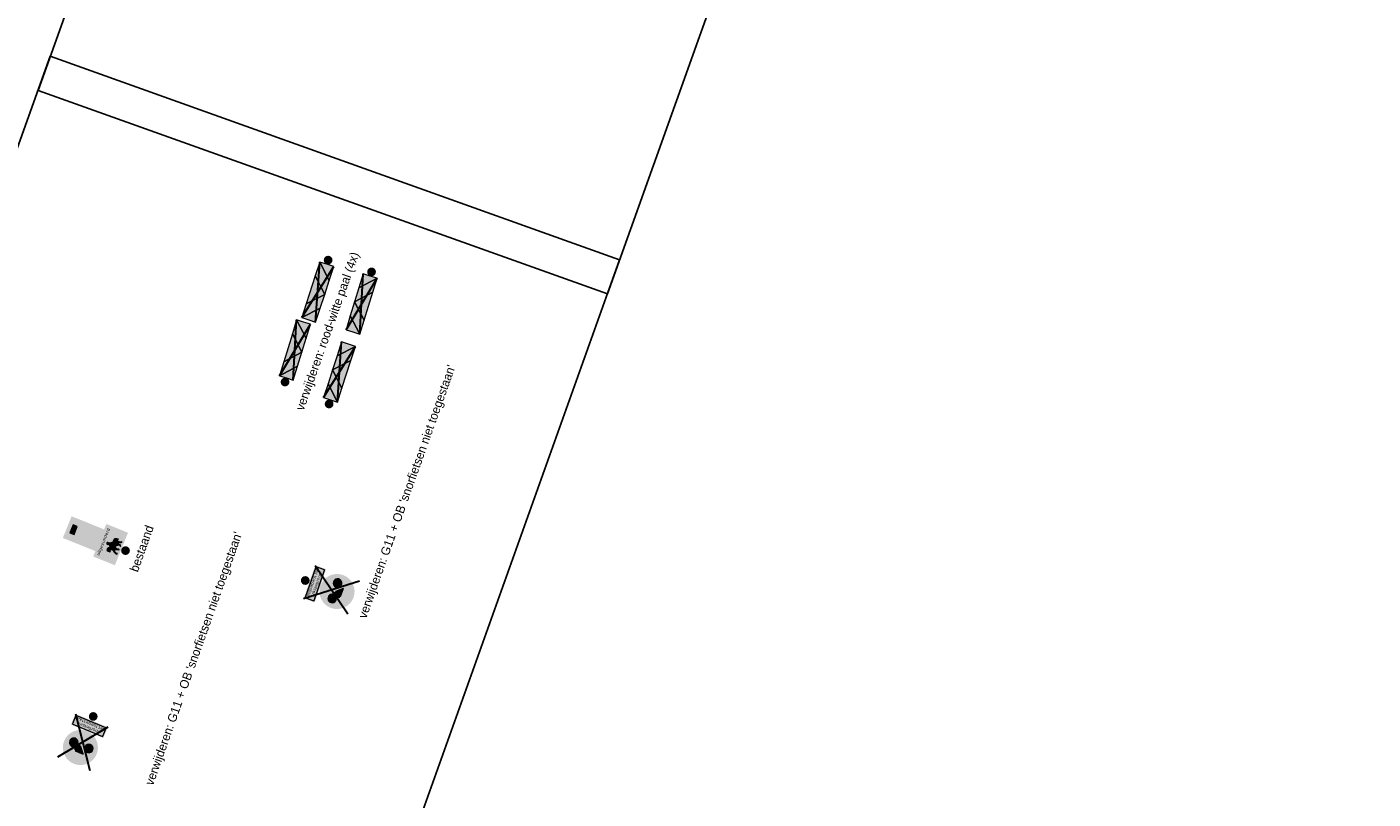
# Model space of a CAD drawing. Header units: metres. Extents: x 136326 to 138181, y 453212 to 454732.
# Tile 10 of 55: x 136453 to 136568, y 453529 to 453595. Entities that reach past the tile are written whole.
import ezdxf

# ---------------------------------------------------------------- set-up
doc = ezdxf.new("R2010")
doc.units = ezdxf.units.M
doc.layers.add('-DR-alg-bladkaders viewports', color=7, linetype='Continuous')
doc.layers.add('-DR-nw-inr-bebording-txt', color=2, linetype='Continuous')
doc.layers.add('mob_bebording', color=7, linetype='Continuous', lineweight=0)
doc.styles.add('eurostile', font='txt')
doc.styles.add('Style-Verkeersborden', font='Verkeersborden.shx')

# ---------------------------------------------------------------- blocks, each defined once
blk = doc.blocks.new('bord_BBX103-R')
at = {"layer": 'mob_bebording', "linetype": 'Continuous', "lineweight": 0}
for color, points in [(1, [(0.1249999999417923, 0.75), (-0.1250000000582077, 1), (-0.1250000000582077, 0.75), (0.125, 0.5)]), (254, [(0.1249999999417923, 0.9999999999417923), (-1.164153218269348e-10, 0.9999999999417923), (-0.1250000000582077, 1), (0.1249999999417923, 0.75)]), (254, [(-0.1250000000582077, 0.25), (0.125, 0.5), (-0.1250000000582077, 0.75)]), (1, [(-0.125, 1.164153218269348e-10), (0.1249999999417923, 0.2500000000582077), (0.125, 0.5), (-0.1250000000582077, 0.25)]), (254, [(0, 0), (0.125, 0), (0.1249999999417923, 0.2500000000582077), (-0.125, 1.164153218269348e-10)])]:
    blk.add_hatch(color=color, dxfattribs=at).paths.add_polyline_path(points)
at = {"layer": 'mob_bebording', "color": 1, "linetype": 'Continuous', "lineweight": 0, "flags": 128}
for points in [[(0.1249999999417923, 0.75), (-0.1250000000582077, 1), (-0.1250000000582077, 0.75), (0.125, 0.5)], [(-0.125, 1.164153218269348e-10), (0.1249999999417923, 0.2500000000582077), (0.125, 0.5), (-0.1250000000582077, 0.25)]]:
    blk.add_lwpolyline(points, close=True, dxfattribs=at)
at = {"layer": 'mob_bebording', "color": 254, "linetype": 'Continuous', "lineweight": 0, "flags": 128}
for points in [[(0.1249999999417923, 0.9999999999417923), (-1.164153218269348e-10, 0.9999999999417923), (-0.1250000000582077, 1), (0.1249999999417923, 0.75)], [(-0.1250000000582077, 0.25), (0.125, 0.5), (-0.1250000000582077, 0.75)], [(0, 0), (0.125, 0), (0.1249999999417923, 0.2500000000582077), (-0.125, 1.164153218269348e-10)]]:
    blk.add_lwpolyline(points, close=True, dxfattribs=at)
blk = doc.blocks.new('bord_BBX103-L')
at = {"layer": 'mob_bebording', "linetype": 'Continuous', "lineweight": 0}
for color, points in [(1, [(0.125, 1.000000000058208), (-0.125, 0.75), (-0.125, 0.5), (0.1250000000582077, 0.7500000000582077)]), (254, [(-0.1250000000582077, 1.000000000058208), (-0.125, 0.75), (0.125, 1.000000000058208), (-5.820766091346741e-11, 1.000000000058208)]), (254, [(0.1250000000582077, 0.7500000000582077), (-0.125, 0.5), (0.125, 0.2500000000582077)]), (1, [(-0.1250000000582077, 0.25), (0.125, 5.820766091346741e-11), (0.125, 0.2500000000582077), (-0.125, 0.5)]), (254, [(-0.1250000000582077, 5.820766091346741e-11), (-1.164153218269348e-10, 0), (0.125, 5.820766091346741e-11), (-0.1250000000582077, 0.25)])]:
    blk.add_hatch(color=color, dxfattribs=at).paths.add_polyline_path(points)
at = {"layer": 'mob_bebording', "color": 1, "linetype": 'Continuous', "lineweight": 0, "flags": 128}
for points in [[(0.125, 1.000000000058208), (-0.125, 0.75), (-0.125, 0.5), (0.1250000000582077, 0.7500000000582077)], [(-0.1250000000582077, 0.25), (0.125, 5.820766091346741e-11), (0.125, 0.2500000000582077), (-0.125, 0.5)]]:
    blk.add_lwpolyline(points, close=True, dxfattribs=at)
at = {"layer": 'mob_bebording', "color": 254, "linetype": 'Continuous', "lineweight": 0, "flags": 128}
for points in [[(-0.1250000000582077, 1.000000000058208), (-0.125, 0.75), (0.125, 1.000000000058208), (-5.820766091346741e-11, 1.000000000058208)], [(0.1250000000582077, 0.7500000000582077), (-0.125, 0.5), (0.125, 0.2500000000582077)], [(-0.1250000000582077, 5.820766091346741e-11), (-1.164153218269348e-10, 0), (0.125, 5.820766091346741e-11), (-0.1250000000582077, 0.25)]]:
    blk.add_lwpolyline(points, close=True, dxfattribs=at)
blk = doc.blocks.new('bord_L08')
at = {"layer": 'mob_bebording', "linetype": 'Continuous', "lineweight": 0, "transparency": 33554508}
h = blk.add_hatch(color=5, dxfattribs=at)
h.paths.add_polyline_path([(-0.2000000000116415, -5.820766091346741e-11), (-0.2000000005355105, 0.5999999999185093), (0.1999999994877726, 0.5999999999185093), (0.1999999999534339, -2.91038304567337e-11), (0, 0)])
h.paths.add_polyline_path([(-0.1750000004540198, 0.589999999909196), (0.1749999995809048, 0.5899999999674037, -0.414213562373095), (0.1899999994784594, 0.5749999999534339), (0.1899999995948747, 0.02499999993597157, -0.414213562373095), (0.1749999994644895, 0.009999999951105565), (-0.1750000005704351, 0.009999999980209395, -0.414213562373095), (-0.1900000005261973, 0.02499999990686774), (-0.1900000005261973, 0.5750000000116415, -0.414213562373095)], flags=17)
h = blk.add_hatch(color=254, dxfattribs=at)
h.paths.add_polyline_path([(0.189999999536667, 0.5749999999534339, 0.414213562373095), (0.1749999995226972, 0.5899999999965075), (-0.1750000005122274, 0.5899999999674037, 0.414213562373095), (-0.1900000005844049, 0.57499999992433), (-0.1900000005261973, 0.02499999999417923, 0.414213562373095), (-0.1750000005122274, 0.009999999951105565), (0.1749999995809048, 0.009999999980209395, 0.414213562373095), (0.1899999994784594, 0.0249999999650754)])
h.paths.add_polyline_path([(-0.180000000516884, 0.5750000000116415, -0.414213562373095), (-0.1750000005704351, 0.5799999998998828), (0.1749999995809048, 0.5799999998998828, -0.414213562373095), (0.1799999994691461, 0.5749999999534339), (0.1799999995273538, 0.02499999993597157, -0.414213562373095), (0.1749999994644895, 0.01999999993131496), (-0.1750000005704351, 0.01999999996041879, -0.414213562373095), (-0.1800000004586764, 0.0249999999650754)])
h = blk.add_hatch(color=5, dxfattribs=at)
h.paths.add_polyline_path([(-0.180000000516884, 0.5749999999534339), (-0.180000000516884, 0.02500000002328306, 0.414213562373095), (-0.1750000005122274, 0.01999999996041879), (0.1749999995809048, 0.01999999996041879, 0.414213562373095), (0.1799999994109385, 0.0249999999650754), (0.1799999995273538, 0.57499999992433, 0.414213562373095), (0.1749999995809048, 0.5799999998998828), (-0.1750000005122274, 0.5799999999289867, 0.414213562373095)])
h.paths.add_polyline_path([(-0.01800000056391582, 0.06999999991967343), (-0.01800000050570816, 0.434999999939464), (-0.08200000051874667, 0.4349999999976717), (-0.08200000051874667, 0.529999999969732), (0.08199999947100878, 0.529999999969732), (0.08199999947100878, 0.4349999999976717), (0.01799999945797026, 0.4349999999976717), (0.01799999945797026, 0.06999999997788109)], flags=17)
h = blk.add_hatch(color=254, dxfattribs=at)
h.paths.add_polyline_path([(-0.01800000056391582, 0.06999999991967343), (-0.01800000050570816, 0.434999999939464), (-0.08200000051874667, 0.4349999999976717), (-0.08200000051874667, 0.529999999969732), (0.08199999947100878, 0.529999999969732), (0.08199999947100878, 0.4349999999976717), (0.01799999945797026, 0.4349999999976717), (0.01799999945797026, 0.06999999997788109)])
h.paths.add_polyline_path([(-0.07200000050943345, 0.4449999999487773), (-0.07200000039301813, 0.5199999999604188), (0.07199999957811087, 0.5199999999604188), (0.07199999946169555, 0.4450000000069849)])
blk.add_hatch(color=1, dxfattribs=at).paths.add_polyline_path([(-0.07200000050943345, 0.4449999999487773), (0.07199999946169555, 0.4450000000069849), (0.07199999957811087, 0.5199999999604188), (-0.07200000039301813, 0.5199999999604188)])
at = {"layer": 'mob_bebording', "color": 1, "linetype": 'Continuous', "lineweight": 0, "transparency": 33554508, "flags": 128}
blk.add_lwpolyline([(-0.07200000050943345, 0.4449999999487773), (0.07199999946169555, 0.4450000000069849), (0.07199999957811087, 0.5199999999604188), (-0.07200000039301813, 0.5199999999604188)], close=True, dxfattribs=at)
blk = doc.blocks.new('bord_OB51-U')
at = {"layer": 'mob_bebording', "linetype": 'Continuous', "lineweight": 0, "transparency": 33554508}
h = blk.add_hatch(color=254, dxfattribs=at)
h.paths.add_polyline_path([(0.3000000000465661, -0.4000000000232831), (-0.2999999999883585, -0.3999999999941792), (-0.3000000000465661, -5.820766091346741e-11), (0, 0), (0.2999999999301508, -5.820766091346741e-11)])
h.paths.add_polyline_path([(-0.2900000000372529, -0.3750000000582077), (-0.2900000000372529, -0.0249999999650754, -0.414213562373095), (-0.2749999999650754, -0.01000000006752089), (0.2749999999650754, -0.01000000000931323, -0.414213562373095), (0.2900000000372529, -0.02500000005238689), (0.2900000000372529, -0.3750000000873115, -0.414213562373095), (0.2749999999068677, -0.3900000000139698), (-0.2750000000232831, -0.3900000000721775, -0.414213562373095)], flags=17)
h = blk.add_hatch(color=7, dxfattribs=at)
h.paths.add_polyline_path([(-0.2750000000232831, -0.3900000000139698), (0.2750000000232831, -0.3900000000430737, 0.414213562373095), (0.2899999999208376, -0.3750000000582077), (0.2899999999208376, -0.02500000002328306, 0.414213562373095), (0.2750000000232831, -0.01000000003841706), (-0.2750000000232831, -0.01000000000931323, 0.414213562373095), (-0.2899999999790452, -0.02500000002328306), (-0.2900000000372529, -0.3750000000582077, 0.414213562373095)])
h.paths.add_polyline_path([(-0.279999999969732, -0.375), (-0.2800000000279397, -0.0249999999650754, -0.414213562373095), (-0.2749999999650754, -0.01999999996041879), (0.2749999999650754, -0.02000000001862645, -0.414213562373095), (0.279999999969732, -0.02500000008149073), (0.2800000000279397, -0.3750000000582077, -0.414213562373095), (0.2749999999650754, -0.3800000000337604), (-0.2750000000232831, -0.3800000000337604, -0.414213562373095)])
h = blk.add_hatch(color=254, dxfattribs=at)
h.paths.add_polyline_path([(-0.2750000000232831, -0.3800000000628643), (0.2750000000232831, -0.3800000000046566, 0.414213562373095), (0.2800000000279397, -0.3750000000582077), (0.2799999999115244, -0.02500000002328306, 0.414213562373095), (0.2750000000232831, -0.02000000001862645), (-0.2750000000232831, -0.01999999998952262, 0.414213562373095), (-0.2800000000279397, -0.02500000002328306), (-0.279999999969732, -0.3750000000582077, 0.414213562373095)])
h.paths.add_polyline_path([(-0.07323391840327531, -0.2480803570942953), (-0.08955797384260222, -0.2163584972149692), (-0.1037224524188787, -0.2355456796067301, -0.805564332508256), (-0.1176707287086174, -0.2328565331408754), (-0.1183116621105, -0.2062555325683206, 0.08998545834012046), (-0.118644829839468, -0.2046416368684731), (-0.1201436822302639, -0.2009221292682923, -0.1961414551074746), (-0.1201286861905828, -0.1974352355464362), (-0.1148298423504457, -0.1846052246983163), (-0.1190496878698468, -0.1768882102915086), (-0.08269861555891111, -0.1768882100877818, -0.1922999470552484), (-0.0636223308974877, -0.184506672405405), (-0.02491325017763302, -0.2212921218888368), (-0.0007013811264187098, -0.2129135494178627), (-0.005442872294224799, -0.192926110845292), (-0.01008348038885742, -0.1980743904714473), (-0.03136974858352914, -0.2071595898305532), (-0.03335716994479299, -0.2025031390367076), (-0.01553115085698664, -0.1875759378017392), (-0.006156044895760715, -0.170118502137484, -0.71107823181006), (0.01967398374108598, -0.1742412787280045), (0.02688093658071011, -0.2147016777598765, -0.4195577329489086), (0.02115487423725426, -0.2227525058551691), (0.05570563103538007, -0.2172453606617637, -0.1809828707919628), (0.08107159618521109, -0.2223879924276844, -0.5606526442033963), (0.1264244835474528, -0.2462438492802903), (0.1297788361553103, -0.2644899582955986, 0.1965677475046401), (0.1398671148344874, -0.2832660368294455, -0.6774309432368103), (0.1099049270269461, -0.2704458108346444), (0.1085934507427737, -0.2522754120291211, 0.3939512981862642), (0.08672593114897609, -0.2267294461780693, -0.3268769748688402), (0.09485412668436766, -0.269582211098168, 0.3184898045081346), (0.1011722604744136, -0.3058970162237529, 0.299587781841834), (0.1141861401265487, -0.352736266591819), (0.1141861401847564, -0.3648498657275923, -0.2864677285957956), (0.09592635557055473, -0.3405217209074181), (0.09516973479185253, -0.3231588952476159, 0.1998960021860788), (0.07075610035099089, -0.2970137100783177), (0.06645416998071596, -0.3239880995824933, 0.2585397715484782), (0.06014332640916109, -0.3555552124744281, 0.439763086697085), (0.04555251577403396, -0.3700810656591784), (0.03306687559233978, -0.3700810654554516, -0.2409551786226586), (0.04089119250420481, -0.3581260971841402, 0.381543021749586), (0.04106773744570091, -0.2805738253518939, -0.2004115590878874), (-0.03325765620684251, -0.2878167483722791, 0.194425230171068), (-0.01889048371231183, -0.35406758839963, 0.3306615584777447), (-0.02312578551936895, -0.3700810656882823), (-0.0348298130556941, -0.3700810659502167, -0.1772660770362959), (-0.02955677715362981, -0.3566829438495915, 0.1172253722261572), (-0.06047999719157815, -0.2925956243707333, 0.2495878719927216), (-0.1019433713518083, -0.3432759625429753, 0.2030782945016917), (-0.1004831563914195, -0.3503276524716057), (-0.09507988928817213, -0.358143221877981), (-0.1045916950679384, -0.3647191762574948), (-0.1093996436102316, -0.3577647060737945, -0.2479104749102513), (-0.111445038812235, -0.3406391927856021, -0.0923536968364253), (-0.07011533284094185, -0.2734301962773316, -0.113788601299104)], flags=17)
edge = h.paths.add_edge_path(flags=17)
edge.add_arc((0.002211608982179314, -0.1437650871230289), 0.01384615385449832, 0, 360)
h = blk.add_hatch(color=254, dxfattribs=at)
edge = h.paths.add_edge_path()
edge.add_arc((-0.01670072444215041, -0.2539922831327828), 0.05684147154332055, 174.0300262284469, 199.9967659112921)
edge.add_arc((0.08960175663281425, -0.4179593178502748), 0.2154024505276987, 137.8578324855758, 158.9638706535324)
edge.add_arc((-0.09421388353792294, -0.3472660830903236), 0.01846153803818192, 158.963870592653, 214.6579091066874)
edge.add_line((-0.1093996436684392, -0.3577647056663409), (-0.1045916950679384, -0.3647191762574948))
edge.add_line((-0.1045916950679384, -0.3647191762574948), (-0.09507988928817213, -0.358143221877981))
edge.add_line((-0.09507988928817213, -0.358143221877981), (-0.1004831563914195, -0.3503276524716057))
edge.add_arc((-0.09289027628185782, -0.3450783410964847), 0.009230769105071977, 168.7402240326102, 214.6579093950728, ccw=False)
edge.add_arc((-0.03360996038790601, -0.3568804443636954), 0.06967450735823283, 112.68415537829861, 168.7402238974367, ccw=False)
edge.add_arc((-0.1798156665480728, -0.3896812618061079), 0.1538396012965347, 12.386089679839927, 39.13010816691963, ccw=False)
edge.add_arc((-0.01389155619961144, -0.3705849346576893), 0.02094431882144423, 138.4127708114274, 178.6214724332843)
edge.add_line((-0.03482981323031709, -0.3700810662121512), (-0.02312578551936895, -0.3700810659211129))
edge.add_arc((-0.01022474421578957, -0.3649263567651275), 0.01389272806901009, 128.5912937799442, 201.7795549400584, ccw=False)
edge.add_arc((0.05589379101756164, -0.3031665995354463), 0.09046324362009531, 170.2307549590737, 214.2406751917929, ccw=False)
edge.add_arc((-0.004767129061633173, -0.1952032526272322), 0.09689669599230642, 252.9006242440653, 298.2310415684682)
edge.add_arc((-0.002438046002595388, -0.319251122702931), 0.058212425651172, -41.8984408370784, 41.637577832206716, ccw=False)
edge.add_arc((0.04866260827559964, -0.3717502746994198), 0.01568480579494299, 119.701021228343, 173.8908977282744)
edge.add_line((0.03306687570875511, -0.3700810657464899), (0.0455525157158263, -0.3700810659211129))
edge.add_arc((0.059508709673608, -0.3695087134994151), 0.01396792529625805, 87.39593621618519, 182.3484204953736, ccw=False)
edge.add_arc((0.09178283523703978, -0.3454661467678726), 0.0332091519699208, 139.7029257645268, 197.6862100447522, ccw=False)
edge.add_line((0.06645416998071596, -0.3239881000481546), (0.07075610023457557, -0.2970137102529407))
edge.add_arc((0.05157101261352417, -0.3393991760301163), 0.04652521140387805, 20.43008124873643, 65.64689285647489, ccw=False)
edge.add_line((0.09516973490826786, -0.3231588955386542), (0.09592635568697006, -0.3405217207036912))
edge.add_arc((0.1245450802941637, -0.3380582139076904), 0.02872455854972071, 184.9199067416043, 248.8611027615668)
edge.add_line((0.114186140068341, -0.3648498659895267), (0.114186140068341, -0.3527362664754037))
edge.add_arc((0.1432574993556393, -0.3194315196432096), 0.04420803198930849, 162.1723439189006, 228.8826381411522, ccw=False)
edge.add_arc((0.1236271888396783, -0.2832832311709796), 0.03186859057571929, 154.5373662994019, 225.2019536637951, ccw=False)
edge.add_arc((0.06151754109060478, -0.2537081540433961), 0.03692307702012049, 334.5373657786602, 406.9428721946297)
edge.add_arc((0.08396428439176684, -0.2512257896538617), 0.02465152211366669, -2.440300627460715, 83.56779839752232, ccw=False)
edge.add_line((0.1085934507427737, -0.2522754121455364), (0.1099049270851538, -0.2704458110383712))
edge.add_arc((0.1274460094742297, -0.2708729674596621), 0.01754628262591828, 178.6050219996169, 315.0647342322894)
edge.add_arc((0.1577801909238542, -0.2615432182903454), 0.02815597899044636, 186.007444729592, 230.4903178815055, ccw=False)
edge.add_line((0.1297788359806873, -0.264489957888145), (0.1264244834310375, -0.2462438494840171))
edge.add_arc((0.09645421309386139, -0.2481823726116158), 0.030032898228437, 3.700823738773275, 120.8099639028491)
edge.add_arc((0.06151754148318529, -0.2537081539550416), 0.03692307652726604, 58.02231197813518, 99.0563575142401)
edge.add_line((0.05570563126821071, -0.2172453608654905), (0.02115487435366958, -0.22275250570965))
edge.add_arc((0.02006514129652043, -0.2159157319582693), 0.006923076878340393, 279.0563565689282, 370.0998045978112)
edge.add_line((0.02688093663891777, -0.2147016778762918), (0.01967398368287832, -0.1742412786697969))
edge.add_arc((0.006042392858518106, -0.1766693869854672), 0.01384615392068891, 10.09980511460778, 151.7630215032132)
edge.add_line((-0.006156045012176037, -0.1701185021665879), (-0.01553115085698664, -0.1875759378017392))
edge.add_line((-0.01553115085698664, -0.1875759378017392), (-0.03335716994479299, -0.2025031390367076))
edge.add_line((-0.03335716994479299, -0.2025031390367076), (-0.03136974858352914, -0.2071595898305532))
edge.add_line((-0.03136974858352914, -0.2071595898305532), (-0.01008348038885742, -0.1980743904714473))
edge.add_line((-0.01008348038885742, -0.1980743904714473), (-0.005442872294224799, -0.192926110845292))
edge.add_line((-0.005442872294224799, -0.192926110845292), (-0.0007013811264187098, -0.2129135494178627))
edge.add_line((-0.0007013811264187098, -0.2129135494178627), (-0.02491325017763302, -0.2212921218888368))
edge.add_line((-0.02491325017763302, -0.2212921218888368), (-0.06362233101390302, -0.1845066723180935))
edge.add_arc((-0.08269861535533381, -0.2045805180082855), 0.02769230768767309, 46.45960410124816, 90.00000054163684)
edge.add_line((-0.08269861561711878, -0.1768882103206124), (-0.1190496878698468, -0.1768882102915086))
edge.add_line((-0.1190496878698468, -0.1768882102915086), (-0.1148298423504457, -0.1846052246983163))
edge.add_line((-0.1148298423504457, -0.1846052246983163), (-0.1201286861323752, -0.1974352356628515))
edge.add_arc((-0.1158628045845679, -0.1991970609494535), 0.004615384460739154, 157.5591887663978, 201.9479898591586)
edge.add_line((-0.1201436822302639, -0.200922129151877), (-0.1186448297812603, -0.2046416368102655))
edge.add_arc((-0.1229257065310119, -0.2063667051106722), 0.004615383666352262, 1.3802428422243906, 21.947995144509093, ccw=False)
edge.add_line((-0.1183116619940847, -0.2062555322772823), (-0.1176707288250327, -0.2328565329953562))
edge.add_arc((-0.1104036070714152, -0.2326814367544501), 0.007269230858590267, 181.380234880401, 336.7949521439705)
edge.add_line((-0.1037224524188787, -0.2355456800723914), (-0.08955797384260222, -0.2163584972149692))
edge.add_line((-0.08955797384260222, -0.2163584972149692), (-0.07323391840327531, -0.2480803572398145))
h = blk.add_hatch(color=254, dxfattribs=at)
edge = h.paths.add_edge_path()
edge.add_arc((0.002211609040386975, -0.1437650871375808), 0.01384615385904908, 180.0000000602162, 360.0000000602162)
edge.add_arc((0.002211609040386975, -0.1437650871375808), 0.01384615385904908, 6.021624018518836e-08, 180.0000000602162)
at = {"layer": 'mob_bebording', "color": 254, "linetype": 'Continuous', "lineweight": 0, "transparency": 33554508, "flags": 128}
for points in [[(-0.07323391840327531, -0.2480803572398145, 0.113788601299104), (-0.07011533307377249, -0.2734301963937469, 0.0923536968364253), (-0.1114450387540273, -0.3406391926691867, 0.2479104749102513), (-0.1093996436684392, -0.3577647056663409), (-0.1045916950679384, -0.3647191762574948), (-0.09507988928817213, -0.358143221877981), (-0.1004831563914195, -0.3503276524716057, -0.2030782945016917), (-0.1019433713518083, -0.3432759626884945, -0.2495878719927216), (-0.06047999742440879, -0.2925956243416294, -0.1172253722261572), (-0.02955677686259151, -0.3566829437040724, 0.1772660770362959), (-0.03482981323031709, -0.3700810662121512), (-0.02312578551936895, -0.3700810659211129, -0.3306615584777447), (-0.01889048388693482, -0.3540675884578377, -0.194425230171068), (-0.03325765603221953, -0.28781674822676, 0.2004115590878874), (0.04106773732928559, -0.2805738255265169, -0.381543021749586), (0.04089119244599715, -0.3581260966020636, 0.2409551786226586), (0.03306687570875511, -0.3700810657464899), (0.0455525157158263, -0.3700810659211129, -0.439763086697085), (0.06014332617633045, -0.3555552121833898, -0.2585397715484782), (0.06645416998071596, -0.3239881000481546), (0.07075610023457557, -0.2970137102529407, -0.1998960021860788), (0.09516973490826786, -0.3231588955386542), (0.09592635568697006, -0.3405217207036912, 0.2864677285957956), (0.114186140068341, -0.3648498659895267), (0.114186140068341, -0.3527362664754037, -0.299587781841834), (0.1011722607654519, -0.3058970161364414, -0.3184898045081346), (0.09485412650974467, -0.2695822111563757, 0.3268769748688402), (0.08672593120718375, -0.226729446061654, -0.3939512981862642), (0.1085934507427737, -0.2522754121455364), (0.1099049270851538, -0.2704458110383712, 0.6774309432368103), (0.1398671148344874, -0.2832660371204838, -0.1965677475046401), (0.1297788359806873, -0.264489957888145), (0.1264244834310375, -0.2462438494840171, 0.5606526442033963), (0.08107159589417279, -0.2223879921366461, 0.1809828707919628), (0.05570563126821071, -0.2172453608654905), (0.02115487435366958, -0.22275250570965, 0.4195577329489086), (0.02688093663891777, -0.2147016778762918), (0.01967398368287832, -0.1742412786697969, 0.71107823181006), (-0.006156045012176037, -0.1701185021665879), (-0.01553115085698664, -0.1875759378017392), (-0.03335716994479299, -0.2025031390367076), (-0.03136974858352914, -0.2071595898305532), (-0.01008348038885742, -0.1980743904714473), (-0.005442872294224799, -0.192926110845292), (-0.0007013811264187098, -0.2129135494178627), (-0.02491325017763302, -0.2212921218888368), (-0.06362233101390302, -0.1845066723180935, 0.1922999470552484), (-0.08269861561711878, -0.1768882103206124), (-0.1190496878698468, -0.1768882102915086), (-0.1148298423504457, -0.1846052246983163), (-0.1201286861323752, -0.1974352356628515, 0.1961414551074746), (-0.1201436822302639, -0.200922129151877), (-0.1186448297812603, -0.2046416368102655, -0.08998545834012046), (-0.1183116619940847, -0.2062555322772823), (-0.1176707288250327, -0.2328565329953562, 0.805564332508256), (-0.1037224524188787, -0.2355456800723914), (-0.08955797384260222, -0.2163584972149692)], [(-0.01163454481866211, -0.1437650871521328, 1), (0.01605776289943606, -0.1437650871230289, 1)]]:
    blk.add_lwpolyline(points, format="xyb", close=True, dxfattribs=at)
at = {"layer": 'mob_bebording', "color": 7, "linetype": 'Continuous', "lineweight": 0, "transparency": 33554508, "insert": (-0.001695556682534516, -0.07333333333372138), "char_height": 0.04999999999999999, "attachment_point": 5, "line_spacing_factor": 0.6, "style": 'Style-Verkeersborden'}
blk.add_mtext('\\H1x;\\W1.2;\\T1.072;uitgezonderd', dxfattribs=at)
blk = doc.blocks.new('bord_OB-L-WK-2R_3')
at = {"layer": 'mob_bebording', "linetype": 'Continuous', "lineweight": 0}
h = blk.add_hatch(color=254, dxfattribs=at)
h.paths.add_polyline_path([(0.2999999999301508, -0.200000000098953), (-0.2999999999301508, -0.2000000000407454), (-0.2999999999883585, -2.91038304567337e-11), (0, 0), (0.2999999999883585, -2.91038304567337e-11)])
h.paths.add_polyline_path([(-0.2899999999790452, -0.17500000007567), (-0.2900000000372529, -0.02500000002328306, -0.414213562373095), (-0.2750000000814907, -0.01000000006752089), (0.2749999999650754, -0.01000000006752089, -0.414213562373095), (0.2899999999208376, -0.02499999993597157), (0.2899999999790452, -0.17500000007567, -0.414213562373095), (0.2749999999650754, -0.1899999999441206), (-0.2750000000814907, -0.1900000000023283, -0.414213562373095)], flags=17)
h = blk.add_hatch(color=7, dxfattribs=at)
h.paths.add_polyline_path([(-0.2750000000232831, -0.190000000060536), (0.2749999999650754, -0.190000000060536, 0.414213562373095), (0.2899999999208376, -0.1750000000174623), (0.2899999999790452, -0.02500000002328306, 0.414213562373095), (0.2749999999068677, -0.009999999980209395), (-0.2750000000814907, -0.009999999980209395, 0.414213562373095), (-0.2900000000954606, -0.02500000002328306), (-0.2900000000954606, -0.1750000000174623, 0.414213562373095)])
h.paths.add_polyline_path([(-0.2800000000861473, -0.02499999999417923, -0.414213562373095), (-0.2750000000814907, -0.02000000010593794), (0.2749999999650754, -0.02000000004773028, -0.414213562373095), (0.279999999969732, -0.02500000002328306), (0.279999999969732, -0.1750000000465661, -0.414213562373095), (0.2749999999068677, -0.1800000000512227), (-0.2750000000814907, -0.1799999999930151, -0.414213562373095), (-0.2800000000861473, -0.17500000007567)])
h = blk.add_hatch(color=254, dxfattribs=at)
edge = h.paths.add_edge_path()
edge.add_line((-0.2750000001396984, -0.1800000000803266), (0.2749999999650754, -0.1800000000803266))
edge.add_arc((0.2749999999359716, -0.1750000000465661), 0.005000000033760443, 270.0000003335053, 360.0000003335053)
edge.add_line((0.279999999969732, -0.1750000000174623), (0.279999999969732, -0.02500000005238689))
edge.add_arc((0.2749999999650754, -0.02500000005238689), 0.005000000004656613, 0, 90)
edge.add_line((0.2749999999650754, -0.02000000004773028), (-0.2750000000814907, -0.01999999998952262))
edge.add_arc((-0.2750000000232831, -0.02500000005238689), 0.005000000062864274, 90.00000066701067, 180.0000006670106)
edge.add_line((-0.2800000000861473, -0.02500000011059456), (-0.2800000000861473, -0.17500000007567))
edge.add_arc((-0.2750000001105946, -0.1750000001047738), 0.004999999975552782, 179.9999996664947, 269.9999996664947)
at = {"layer": 'mob_bebording', "color": 254, "linetype": 'Continuous', "lineweight": 0, "flags": 128}
blk.add_lwpolyline([(-0.2750000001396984, -0.1800000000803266), (0.2749999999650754, -0.1800000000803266, 0.414213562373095), (0.279999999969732, -0.1750000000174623), (0.279999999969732, -0.02500000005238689, 0.414213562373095), (0.2749999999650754, -0.02000000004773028), (-0.2750000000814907, -0.01999999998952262, 0.414213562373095), (-0.2800000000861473, -0.02500000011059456), (-0.2800000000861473, -0.17500000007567, 0.414213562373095)], format="xyb", close=True, dxfattribs=at)
at = {"layer": 'mob_bebording', "color": 7, "linetype": 'Continuous', "lineweight": 0, "insert": (-5.820766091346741e-11, -0.1083333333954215), "char_height": 0.04999999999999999, "attachment_point": 5, "line_spacing_factor": 0.8399999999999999, "style": 'Style-Verkeersborden'}
blk.add_mtext('\\H1x;\\W1.2;\\T1.075;snorfietsen\\Pniet toegestaan', dxfattribs=at)
blk = doc.blocks.new('bord_G11')
at = {"layer": 'mob_bebording', "linetype": 'Continuous', "lineweight": 0}
h = blk.add_hatch(color=170, dxfattribs=at)
edge = h.paths.add_edge_path()
edge.add_arc((0, 0.2999999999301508), 0.3, 0, 360)
edge = h.paths.add_edge_path(flags=17)
edge.add_arc((0, 0.2999999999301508), 0.29, 0, 360)
h = blk.add_hatch(color=254, dxfattribs=at)
edge = h.paths.add_edge_path()
edge.add_arc((0, 0.2999999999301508), 0.29, 0, 360)
edge = h.paths.add_edge_path()
edge.add_arc((0, 0.2999999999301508), 0.28, 0, 360)
h = blk.add_hatch(color=170, dxfattribs=at)
edge = h.paths.add_edge_path()
edge.add_arc((0, 0.2999999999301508), 0.28, 0, 360)
h.paths.add_polyline_path([(0.1066745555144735, 0.3422153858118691, -3.032803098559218), (0.0516394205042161, 0.2531666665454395), (0.01024137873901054, 0.2531666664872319), (-0.09083430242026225, 0.3659049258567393), (-0.1006419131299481, 0.3399436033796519, -0.7991742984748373), (-0.1384922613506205, 0.1724999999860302), (-0.1384939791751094, 0.1724999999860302, -1.149504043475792), (-0.1143621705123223, 0.345126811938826), (-0.08244699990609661, 0.4296081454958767, -0.3119658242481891), (-0.06186661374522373, 0.4438333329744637), (-0.03300000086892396, 0.4438333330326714), (-0.03300000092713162, 0.4291666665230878), (-0.06186661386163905, 0.4291666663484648, 0.3119658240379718), (-0.06872674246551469, 0.4244249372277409), (-0.07801690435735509, 0.3998333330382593), (0.06860535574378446, 0.3998333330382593), (0.07525175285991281, 0.4144999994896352), (0.04735410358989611, 0.4144999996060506, -1.000000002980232), (0.04735410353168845, 0.4291666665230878), (0.1133541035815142, 0.4291666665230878), (0.1133541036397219, 0.4144999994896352), (0.09135410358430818, 0.4144999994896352), (0.0814547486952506, 0.3926549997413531)], flags=17)
h = blk.add_hatch(color=254, dxfattribs=at)
h.paths.add_polyline_path([(0.04735410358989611, 0.4291666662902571, 1.000000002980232), (0.04735410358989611, 0.4144999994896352), (0.07525175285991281, 0.4144999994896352), (0.06860535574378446, 0.3998333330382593), (-0.07801690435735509, 0.3998333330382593), (-0.06872674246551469, 0.4244249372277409, -0.3119658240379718), (-0.06186661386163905, 0.4291666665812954), (-0.03300000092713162, 0.4291666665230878), (-0.03300000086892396, 0.4438333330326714), (-0.06186661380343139, 0.4438333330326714, 0.3119658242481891), (-0.08244699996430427, 0.4296081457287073), (-0.1143621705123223, 0.345126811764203, 1.149504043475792), (-0.1384939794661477, 0.1724999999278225), (-0.1384922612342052, 0.1724999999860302, 0.7991742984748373), (-0.1006419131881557, 0.3399436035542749), (-0.09083430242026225, 0.3659049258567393), (0.01024137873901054, 0.2531666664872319), (0.05163942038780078, 0.2531666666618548, 3.032803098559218), (0.1066745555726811, 0.3422153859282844), (0.0814547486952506, 0.3926549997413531), (0.09135410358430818, 0.4144999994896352), (0.1133541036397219, 0.4144999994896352), (0.1133541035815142, 0.4291666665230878)])
h.paths.add_polyline_path([(0.06636758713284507, 0.2678333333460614, -0.2306687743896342), (0.1001429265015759, 0.3224829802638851), (0.1274677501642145, 0.2678333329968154)])
h.paths.add_polyline_path([(-0.131632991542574, 0.2579083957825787), (-0.1058468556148, 0.3261658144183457, -19.94987439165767), (-0.1195671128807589, 0.3313490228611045), (-0.1453532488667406, 0.2630916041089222, 1.000000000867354)])
h.paths.add_polyline_path([(0.0935562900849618, 0.3356562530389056, 0.2394999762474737), (0.0516394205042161, 0.2678333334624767), (0.02489013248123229, 0.2678333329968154), (0.07365871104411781, 0.3754514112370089)])
h.paths.add_polyline_path([(0.1458924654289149, 0.2637795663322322), (0.1132611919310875, 0.3290421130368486, -2.949570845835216), (0.06636758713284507, 0.2531666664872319), (0.1393333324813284, 0.2531666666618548, 0.5575365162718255)])
h.paths.add_polyline_path([(0.01147455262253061, 0.2737622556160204), (-0.08499473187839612, 0.3813626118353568), (-0.08355764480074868, 0.3851666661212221), (0.0619589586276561, 0.3851666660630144)])
at = {"layer": 'mob_bebording', "linetype": 'Continuous', "lineweight": 0, "extrusion": (0, 0, -0.9999999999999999)}
h = blk.add_hatch(color=170, dxfattribs=at)
edge = h.paths.add_edge_path()
edge.add_line((0.1058468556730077, 0.326165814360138), (0.131632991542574, 0.2579083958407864))
edge.add_ellipse((0.1384931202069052, 0.2605000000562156), major_axis=(-0.007333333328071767, 0), ratio=1, start_angle=20.69545112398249, end_angle=200.6954512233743)
edge.add_line((0.1453532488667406, 0.2630916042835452), (0.1195671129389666, 0.3313490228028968))
edge.add_ellipse((0.1384931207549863, 0.2605000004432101), major_axis=(-0.07333333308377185, 0), ratio=1, start_angle=-63.56537827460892, end_angle=284.9562807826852, ccw=False)
at = {"layer": 'mob_bebording', "linetype": 'Continuous', "lineweight": 0}
blk.add_hatch(color=170, dxfattribs=at).paths.add_polyline_path([(0.0619589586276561, 0.3851666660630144), (-0.08355764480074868, 0.3851666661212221), (-0.08499473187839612, 0.3813626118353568), (0.01147455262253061, 0.2737622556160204)])
at = {"layer": 'mob_bebording', "linetype": 'Continuous', "lineweight": 0, "extrusion": (0, 0, -1)}
h = blk.add_hatch(color=170, dxfattribs=at)
edge = h.paths.add_edge_path()
edge.add_ellipse((-0.1393333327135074, 0.26050000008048), major_axis=(-0.08800000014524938, 0), ratio=1, start_angle=184.7801917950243, end_angle=238.6547569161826)
edge.add_line((-0.0935562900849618, 0.3356562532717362), (-0.07365871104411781, 0.3754514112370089))
edge.add_line((-0.07365871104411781, 0.3754514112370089), (-0.02489013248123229, 0.2678333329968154))
edge.add_line((-0.02489013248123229, 0.2678333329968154), (-0.05163942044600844, 0.2678333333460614))
at = {"layer": 'mob_bebording', "linetype": 'Continuous', "lineweight": 0}
h = blk.add_hatch(color=170, dxfattribs=at)
edge = h.paths.add_edge_path()
edge.add_arc((0.1393333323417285, 0.26049999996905), 0.0733333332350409, 122.304221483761, 174.2608293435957)
edge.add_line((0.06636758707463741, 0.2678333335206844), (0.1274677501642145, 0.2678333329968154))
edge.add_line((0.1274677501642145, 0.2678333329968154), (0.1001429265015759, 0.3224829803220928))
at = {"layer": 'mob_bebording', "linetype": 'Continuous', "lineweight": 0, "extrusion": (0, 0, -0.9999999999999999)}
h = blk.add_hatch(color=170, dxfattribs=at)
edge = h.paths.add_edge_path()
edge.add_ellipse((-0.1393333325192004, 0.2604999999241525), major_axis=(-0.007333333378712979, 0), ratio=1, start_angle=-26.56505186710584, end_angle=89.99999938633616)
edge.add_line((-0.1393333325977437, 0.2531666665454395), (-0.06636758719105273, 0.2531666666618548))
edge.add_ellipse((-0.1393333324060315, 0.2604999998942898), major_axis=(-0.07333333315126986, 0), ratio=1, start_angle=-110.82588064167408, end_angle=174.2608295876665, ccw=False)
edge.add_line((-0.1132611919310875, 0.329042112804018), (-0.1458924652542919, 0.2637795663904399))
at = {"layer": 'mob_bebording', "color": 5, "linetype": 'Continuous', "lineweight": 0, "flags": 128}
for points in [[(-0.1058468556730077, 0.326165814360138), (-0.131632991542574, 0.2579083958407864, -1.000000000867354), (-0.1453532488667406, 0.2630916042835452), (-0.1195671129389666, 0.3313490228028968, 19.94987439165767)], [(0.05163942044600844, 0.2678333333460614, -0.2394999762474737), (0.0935562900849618, 0.3356562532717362), (0.07365871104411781, 0.3754514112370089), (0.02489013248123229, 0.2678333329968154)], [(0.1458924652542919, 0.2637795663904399, -0.5575365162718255), (0.1393333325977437, 0.2531666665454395), (0.06636758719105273, 0.2531666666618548, 2.949570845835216), (0.1132611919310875, 0.329042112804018)], [(0.1001429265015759, 0.3224829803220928, 0.2306687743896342), (0.06636758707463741, 0.2678333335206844), (0.1274677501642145, 0.2678333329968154)]]:
    blk.add_lwpolyline(points, format="xyb", close=True, dxfattribs=at)
blk.add_lwpolyline([(0.0619589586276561, 0.3851666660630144), (-0.08355764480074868, 0.3851666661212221), (-0.08499473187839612, 0.3813626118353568), (0.01147455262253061, 0.2737622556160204)], close=True, dxfattribs=at)

msp = doc.modelspace()

# ---------------------------------------------------------------- hatches: boundary and pattern name
at = {"layer": 'mob_bebording', "linetype": 'Continuous', "lineweight": 0}
h = msp.add_hatch(color=251, dxfattribs=at)
edge = h.paths.add_edge_path(flags=0)
edge.add_arc((136479.1545957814, 453574.978244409), 0.375, 0, 360)
h = msp.add_hatch(color=251, dxfattribs=at)
edge = h.paths.add_edge_path(flags=0)
edge.add_arc((136482.8654870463, 453573.9715938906), 0.375, 0, 360)
h = msp.add_hatch(color=251, dxfattribs=at)
edge = h.paths.add_edge_path(flags=0)
edge.add_arc((136475.4703893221, 453564.5515719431), 0.375, 0, 360)
h = msp.add_hatch(color=251, dxfattribs=at)
edge = h.paths.add_edge_path(flags=0)
edge.add_arc((136479.2380567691, 453562.6746118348), 0.375, 0, 360)
h = msp.add_hatch(color=7, dxfattribs=at)
edge = h.paths.add_edge_path()
edge.add_arc((136460.3465949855, 453550.7430741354), 0.08020833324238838, 68.04220576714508, 248.042205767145)
edge.add_arc((136460.3465949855, 453550.7430741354), 0.08020833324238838, 248.042205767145, 428.0422057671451)
h = msp.add_hatch(color=7, dxfattribs=at)
edge = h.paths.add_edge_path()
edge.add_line((136460.4305622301, 453550.6582519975), (136460.551543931, 453550.3738196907))
edge.add_line((136460.551543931, 453550.3738196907), (136460.5898690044, 453550.3830772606))
edge.add_line((136460.5898690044, 453550.3830772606), (136460.5300053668, 453550.5900596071))
edge.add_line((136460.5300053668, 453550.5900596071), (136460.6788527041, 453550.5547579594))
edge.add_line((136460.6788527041, 453550.5547579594), (136461.0695272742, 453550.2489954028))
edge.add_line((136461.0695272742, 453550.2489954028), (136461.0883792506, 453550.2957548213))
edge.add_line((136461.0883792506, 453550.2957548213), (136460.8023296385, 453550.5791030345))
edge.add_line((136460.8023296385, 453550.5791030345), (136460.9759262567, 453550.5684159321))
edge.add_line((136460.9759262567, 453550.5684159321), (136461.2186292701, 453550.6188198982))
edge.add_line((136461.2186292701, 453550.6188198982), (136461.2000467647, 453550.6707881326))
edge.add_line((136461.2000467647, 453550.6707881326), (136460.963375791, 453550.6476031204))
edge.add_line((136460.963375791, 453550.6476031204), (136460.7166913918, 453550.6976406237))
edge.add_line((136460.7166913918, 453550.6976406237), (136460.5934165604, 453550.747341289))
edge.add_line((136460.5934165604, 453550.747341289), (136460.636883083, 453550.7693514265))
edge.add_line((136460.636883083, 453550.7693514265), (136460.7644761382, 453550.7426188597))
edge.add_line((136460.7644761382, 453550.7426188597), (136460.7799004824, 453550.780876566))
edge.add_line((136460.7799004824, 453550.780876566), (136460.6608765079, 453550.8288634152))
edge.add_line((136460.6608765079, 453550.8288634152), (136460.490839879, 453550.7825797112))
edge.add_arc((136460.5149154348, 453550.6941311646), 0.0916666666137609, 105.2269123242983, 203.0422058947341)
h = msp.add_hatch(color=251, dxfattribs=at)
edge = h.paths.add_edge_path(flags=0)
edge.add_arc((136461.8352259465, 453550.1399655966), 0.375, 0, 360)
h = msp.add_hatch(color=251, dxfattribs=at)
edge = h.paths.add_edge_path(flags=0)
edge.add_arc((136477.1984938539, 453547.5867486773), 0.375, 0, 360)
h = msp.add_hatch(color=251, dxfattribs=at)
edge = h.paths.add_edge_path(flags=0)
edge.add_arc((136459.0744938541, 453535.9647486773), 0.375, 0, 360)

# ---------------------------------------------------------------- linework, layer by layer
at = {"layer": '-DR-alg-bladkaders viewports'}
for points in [[(136568.476038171, 453755.2266495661), (136503.0308851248, 453572.0866990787), (136454.3563651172, 453589.4805631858), (136519.8015181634, 453772.6205136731)], [(136504.073846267, 453575.0052933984), (136438.6286932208, 453391.865342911), (136389.9541732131, 453409.2592070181), (136455.3993262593, 453592.3991575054)]]:
    msp.add_lwpolyline(points, close=True, dxfattribs=at)
at = {"layer": 'mob_bebording', "color": 10, "lineweight": 30}
for p, q in [((136478.0859749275, 453569.6735955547), (136478.4442404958, 453574.8150103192)), ((136476.8973047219, 453570.060329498), (136479.6329107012, 453574.4282763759)), ((136481.8759603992, 453568.6516233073), (136482.1576407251, 453573.7978021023)), ((136480.681664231, 453569.0206174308), (136483.3519368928, 453573.4288079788)), ((136474.9843911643, 453565.0947623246), (136477.6583298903, 453569.50073006)), ((136476.1783799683, 453564.724774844), (136476.4643410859, 453569.8707175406)), ((136479.9484120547, 453562.8378459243), (136480.306677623, 453567.9792606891)), ((136478.7597418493, 453563.2245798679), (136481.4953478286, 453567.5925267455)), ((136478.0445846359, 453548.8808886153), (136480.839829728, 453544.7352064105)), ((136477.0609526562, 453546.0467276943), (136481.8234617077, 453547.5693673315)), ((136457.5447984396, 453536.1897245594), (136458.7938884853, 453531.3482683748)), ((136460.3183763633, 453535.0463674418), (136456.0203105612, 453532.4916254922))]:
    msp.add_line(p, q, dxfattribs=at)
at = {"layer": 'mob_bebording', "color": 7, "linetype": 'Continuous', "lineweight": 0, "flags": 128}
for points in [[(136460.3765867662, 453550.81746412, 1), (136460.3166032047, 453550.6686841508, 1)], [(136460.4305622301, 453550.6582519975), (136460.551543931, 453550.3738196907), (136460.5898690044, 453550.3830772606), (136460.5300053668, 453550.5900596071), (136460.6788527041, 453550.5547579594), (136461.0695272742, 453550.2489954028), (136461.0883792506, 453550.2957548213), (136460.8023296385, 453550.5791030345), (136460.9759262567, 453550.5684159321), (136461.2186292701, 453550.6188198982), (136461.2000467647, 453550.6707881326), (136460.963375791, 453550.6476031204), (136460.7166913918, 453550.6976406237), (136460.5934165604, 453550.747341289), (136460.636883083, 453550.7693514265), (136460.7644761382, 453550.7426188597), (136460.7799004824, 453550.780876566), (136460.6608765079, 453550.8288634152), (136460.490839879, 453550.7825797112, 0.4547532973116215)]]:
    msp.add_lwpolyline(points, format="xyb", close=True, dxfattribs=at)

# ---------------------------------------------------------------- block references
at = {"layer": 'mob_bebording', "color": 1, "linetype": 'Continuous', "lineweight": 0}
for name, p, xscale, yscale, zscale, rotation in [('bord_BBX103-L', (136479.0385755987, 453574.6216433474), 5.000000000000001, 5.000000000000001, 5.000000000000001, 161.977698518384), ('bord_BBX103-R', (136482.754788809, 453573.6133050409), 5, 5, 5, 162.8307512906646), ('bord_BBX103-R', (136475.5813855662, 453564.909768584), 4.999999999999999, 4.999999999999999, 4.999999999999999, 342.7830893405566), ('bord_BBX103-L', (136479.3540769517, 453563.0312128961), 5, 5, 5, 341.977698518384)]:
    msp.add_blockref(name, p, dxfattribs=dict(at, xscale=xscale, yscale=yscale, zscale=zscale, rotation=rotation))
at = {"layer": 'mob_bebording', "color": 1, "linetype": 'Continuous', "lineweight": 0, "transparency": 33554508, "xscale": 4.999999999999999, "yscale": 4.999999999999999, "zscale": 4.999999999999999, "rotation": 68.04220576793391}
msp.add_blockref('bord_L08', (136459.6325095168, 453551.0280339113), dxfattribs=at)
at = {"layer": 'mob_bebording', "color": 254, "linetype": 'Continuous', "lineweight": 0, "transparency": 33554508, "xscale": 4.999999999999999, "yscale": 4.999999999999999, "zscale": 4.999999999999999, "rotation": 68.04220576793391}
msp.add_blockref('bord_OB51-U', (136459.6325095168, 453551.0280339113), dxfattribs=at)
at = {"layer": 'mob_bebording', "color": 254, "linetype": 'Continuous', "lineweight": 0, "xscale": 4.999999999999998, "yscale": 4.999999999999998, "zscale": 4.999999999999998}
for p, rotation in [((136478.4974889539, 453547.1359308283), 250.8600116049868), ((136458.5504683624, 453534.6935200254), 157.5969842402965)]:
    msp.add_blockref('bord_OB-L-WK-2R_3', p, dxfattribs=dict(at, rotation=rotation))
at = {"layer": 'mob_bebording', "color": 5, "linetype": 'Continuous', "lineweight": 0}
for p, xscale, yscale, zscale, rotation in [((136478.4974847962, 453547.1359188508), 4.999999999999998, 4.999999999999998, 4.999999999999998, 250.8602537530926), ((136458.5504566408, 453534.693524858), 4.999999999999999, 4.999999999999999, 4.999999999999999, 157.5972263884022)]:
    msp.add_blockref('bord_G11', p, dxfattribs=dict(at, xscale=xscale, yscale=yscale, zscale=zscale, rotation=rotation))

# ---------------------------------------------------------------- texts
at = {"layer": '-DR-nw-inr-bebording-txt', "style": 'eurostile'}
for s, p in [('verwijderen: rood-witte paal (4x)', (136477.0487524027, 453562.0504872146)), ("verwijderen: G11 + OB 'snorfietsen niet toegestaan'", (136482.4071908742, 453544.2785668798)), ("verwijderen: G11 + OB 'snorfietsen niet toegestaan'", (136464.1797110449, 453530.0146071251)), ('bestaand', (136462.8803582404, 453548.2513260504))]:
    msp.add_text(s, height=0.75, rotation=70.5, dxfattribs=at).set_placement(p)

doc.saveas('drawing.dxf')
